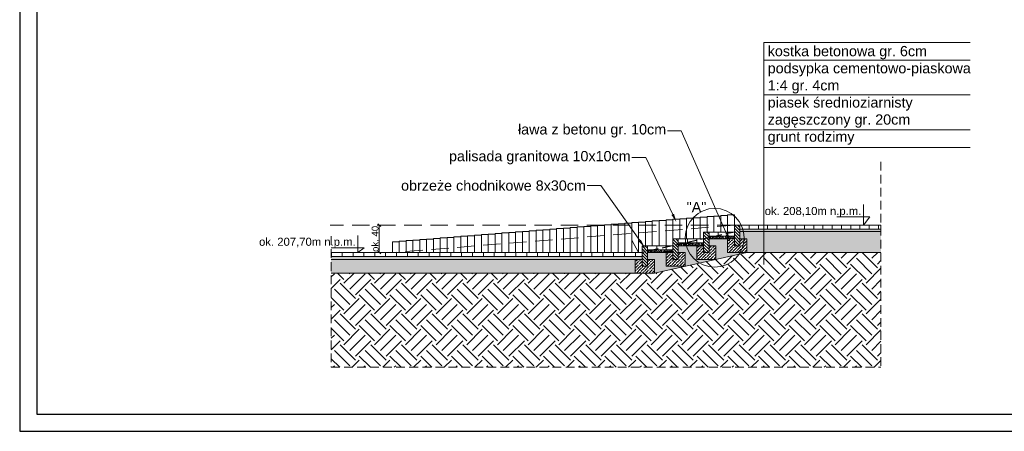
# Model space of a CAD drawing. Header units: millimetres. Extents: x 144333 to 293941, y 20065 to 49238.
# Tile 1 of 8: x 144333 to 145773, y 20065 to 20667. Entities that reach past the tile are written whole.
import ezdxf
from ezdxf import colors
from ezdxf.entities.mleader import LeaderData, LeaderLine
from ezdxf.math import Vec2, Vec3

# ---------------------------------------------------------------- set-up
doc = ezdxf.new("R2010")
doc.units = ezdxf.units.MM
doc.linetypes.add('DASHED', pattern=[19.05, 12.7, -6.35])
doc.linetypes.add('DASHEDX2', pattern=[38.1, 25.4, -12.7])
doc.layers.add('A_ramka', color=7, linetype='Continuous')
for name, color, linetype, lineweight in [('cienka', 210, 'Continuous', 13), ('koty', 7, 'Continuous', 15), ('pomieszczenia', 7, 'Continuous', 15), ('przerywana', 7, 'DASHED', 9), ('wymiary zewn', 7, 'Continuous', 5)]:
    doc.layers.add(name, color=color, linetype=linetype, lineweight=lineweight)
doc.styles.add('WOJTEK', font='arial.ttf')
doc.dimstyles.new('gosia 1 50', dxfattribs={"dimtxt": 10, "dimasz": 0.2, "dimexe": 1.25, "dimexo": 1, "dimgap": 1, "dimtad": 1, "dimdec": 1, "dimrnd": 0.5, "dimzin": 12, "dimtxsty": 'WOJTEK', "dimblk": 'A$C40B41CFE', "dimcen": 7.5, "dimse1": 1, "dimse2": 1, "dimclrd": 256, "dimclre": 256, "dimclrt": 256, "dimadec": 1, "dimazin": 0, "dimtfac": 1, "dimtdec": 1, "dimtofl": 0, "dimtmove": 1, "dimatfit": 3, "dimldrblk": 'NONE', "dimfxl": 1, "dimtolj": 1, "dimtzin": 12, "dimlwd": -1, "dimarcsym": 0})

# ---------------------------------------------------------------- blocks, each defined once
blk = doc.blocks.new('A$C40B41CFE')
at = {"layer": 'wymiary zewn', "lineweight": 20}
blk.add_line((-10.1, -10.1), (10.1, 10.1), dxfattribs=at)
at = {"layer": 'wymiary zewn'}
blk.add_line((0, 16.8), (0, -16.8), dxfattribs=at)
blk = doc.blocks.new('*D43')
at = {"layer": 'Defpoints', "color": 0, "transparency": 16777216}
for p in [(144858.7, 20366.8), (144960.8, 20366.8), (145014.6, 20326.8)]:
    blk.add_point(p, dxfattribs=at)
at = {"layer": 'wymiary zewn', "transparency": 16777216}
blk.add_line((144858.7, 20327), (144858.7, 20366.6), dxfattribs=at)
at = {"layer": 'wymiary zewn', "transparency": 16777216, "xscale": 0.2, "yscale": 0.2, "zscale": 0.2}
for p, rotation in [((144858.7, 20366.8), 90), ((144858.7, 20326.8), 270)]:
    blk.add_blockref('A$C40B41CFE', p, dxfattribs=dict(at, rotation=rotation))
at = {"layer": 'wymiary zewn', "transparency": 16777216, "insert": (144852.6, 20346.8), "char_height": 10, "attachment_point": 5, "rotation": 90, "style": 'WOJTEK'}
blk.add_mtext('\\A1;ok. 40', dxfattribs=at)
blk = doc.blocks.new('_None')

msp = doc.modelspace()

# ---------------------------------------------------------------- hatches: boundary and pattern name
at = {"layer": 'cienka'}
h = msp.add_hatch(dxfattribs=at)
h.set_pattern_fill('AR-SAND', color=256, scale=0.1, angle=180)
h.set_pattern_definition([(142.5, (290609.016, -1567.0724), (0.16000313, 4.89413237), [0, -3.8608, 0, -4.318, 0, -4.1275]), (172.5, (290609.016, -1567.0724), (-4.49523283, 7.168251), [0, -2.0828, 0, -3.4798, 0, -1.3335]), (212.5, (290612.14, -1567.0724), (-7.9099237, 0.01437185), [0, -1.27, 0, -4.572, 0, -5.969]), (222.5, (290612.14, -1567.0724), (-7.63556452, 2.22929323), [0, -0.635, 0, -2.9972, 0, -3.429])])
h.paths.add_polyline_path([(145397.47, 20327.01), (145256.95, 20295.18), (144788.3, 20296.8), (144788.3, 20316.8), (145232.89, 20316.8), (145232.89, 20296.8), (145260.89, 20296.8), (145260.89, 20316.8), (145250.89, 20316.8), (145250.89, 20326.8), (145277.89, 20326.8), (145277.89, 20306.8), (145305.89, 20306.8), (145305.89, 20326.8), (145295.89, 20326.8), (145295.89, 20336.8), (145322.89, 20336.8), (145322.89, 20316.8), (145350.89, 20316.8), (145350.89, 20336.8), (145340.89, 20336.8), (145340.89, 20346.8), (145367.89, 20346.8), (145367.89, 20326.8), (145395.89, 20326.8), (145395.89, 20346.8), (145385.89, 20346.8), (145385.89, 20357.8), (145422.89, 20357.8), (145429.27, 20357.7), (145427.07, 20357.8), (145452.54, 20357.24), (145466.89, 20357.64), (145592.21, 20357.8), (145592.21, 20327.01), (145487.89, 20327.05), (145432.3, 20327.01)])
h = msp.add_hatch(dxfattribs=at)
h.set_pattern_fill('ANSI31', color=256, angle=180)
h.set_pattern_definition([(135, (290368.5346, -3319.4026), (2.24506403, 2.24506403), [])])
h.paths.add_polyline_path([(145332.89, 20356.8), (145340.89, 20356.8), (145340.89, 20326.8), (145332.89, 20326.8)])
h = msp.add_hatch(dxfattribs=at)
h.set_pattern_fill('ANSI31', color=256, angle=180)
h.set_pattern_definition([(135, (290413.5346, -3309.4026), (2.24506403, 2.24506403), [])])
h.paths.add_polyline_path([(145377.89, 20366.8), (145385.89, 20366.8), (145385.89, 20336.8), (145377.89, 20336.8)])
h = msp.add_hatch(dxfattribs=at)
h.set_pattern_fill('AR-CONC', color=256, scale=0.02, angle=90)
h.set_pattern_definition([(40, (290448.5346, -3298.9026), (-0.31878171, 3.64369338), [0.381, -4.191]), (95, (290448.5346, -3298.9026), (3.821136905, -0.70486843), [0.3048, -3.35281168]), (349.5485553, (290448.508, -3298.599), (3.50235504, 2.93882494), [0.32380018, -3.56180489]), (43.8158, (290449.5506, -3298.9026), (-0.84084656, 5.42158082), [0.5715, -6.2865]), (353.3644424, (290449.4805, -3298.451), (4.9485225, 4.74808268), [0.48570046, -5.34271216]), (98.815849, (290449.5506, -3298.9026), (4.9485225, 4.74808268), [0.45719934, -5.02919464]), (69, (290449.2966, -3298.3946), (-2.045303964, 3.032287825), [0.381, -4.191]), (124, (290449.2966, -3298.3946), (3.68375932, 1.23604057), [0.3048, -3.3528]), (18.548555, (290449.126, -3298.142), (1.63845538, 4.268328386), [0.32380018, -3.56179875]), (52.5, (290448.5346, -3298.9026), (1.691100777, 0.061772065), [0, -3.31216, 0, -3.4036, 0, -3.3655]), (82.5, (290448.5346, -3298.9026), (2.003611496, 1.33639325), [0, -1.94056, 0, -3.23596, 0, -1.2827]), (122.5, (290448.5346, -3300.0355), (-0.11457488, 2.711811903), [0, -1.27, 0, -3.9624, 0, -5.2578]), (132.5, (290448.5346, -3300.5435), (0.50852982, 2.962583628), [0, -1.651, 0, -2.63144, 0, -3.7338])])
h.paths.add_polyline_path([(145385.89, 20360.8), (145592.21, 20360.8), (145592.21, 20357.8), (145402.89, 20357.8), (145385.89, 20357.8)])
h = msp.add_hatch(dxfattribs=at)
h.set_pattern_fill('ANSI31', color=256, angle=180)
h.set_pattern_definition([(135, (290323.5346, -3334.4026), (2.24506403, 2.24506403), [])])
h.paths.add_polyline_path([(145287.89, 20346.8), (145295.89, 20346.8), (145295.89, 20316.8), (145287.89, 20316.8)])
h = msp.add_hatch(dxfattribs=at)
h.set_pattern_fill('AR-CONC', color=256, scale=0.02, angle=90)
h.set_pattern_definition([(40, (290403.5346, -3308.9026), (-0.31878171, 3.64369338), [0.381, -4.191]), (95, (290403.5346, -3308.9026), (3.821136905, -0.70486843), [0.3048, -3.35281168]), (349.5485553, (290403.508, -3308.599), (3.50235504, 2.93882494), [0.32380018, -3.56180489]), (43.8158, (290404.5506, -3308.9026), (-0.84084656, 5.42158082), [0.5715, -6.2865]), (353.3644424, (290404.4805, -3308.451), (4.9485225, 4.74808268), [0.48570046, -5.34271216]), (98.815849, (290404.5506, -3308.9026), (4.9485225, 4.74808268), [0.45719934, -5.02919464]), (69, (290404.2966, -3308.3946), (-2.045303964, 3.032287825), [0.381, -4.191]), (124, (290404.2966, -3308.3946), (3.68375932, 1.23604057), [0.3048, -3.3528]), (18.548555, (290404.126, -3308.142), (1.63845538, 4.268328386), [0.32380018, -3.56179875]), (52.5, (290403.5346, -3308.9026), (1.691100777, 0.061772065), [0, -3.31216, 0, -3.4036, 0, -3.3655]), (82.5, (290403.5346, -3308.9026), (2.003611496, 1.33639325), [0, -1.94056, 0, -3.23596, 0, -1.2827]), (122.5, (290403.5346, -3310.0355), (-0.11457488, 2.711811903), [0, -1.27, 0, -3.9624, 0, -5.2578]), (132.5, (290403.5346, -3310.5435), (0.50852982, 2.962583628), [0, -1.651, 0, -2.63144, 0, -3.7338])])
h.paths.add_polyline_path([(145340.89, 20350.8), (145377.89, 20350.8), (145377.89, 20346.8), (145357.89, 20346.8), (145340.89, 20346.8)])
h = msp.add_hatch(dxfattribs=at)
h.set_pattern_fill('ANSI36', color=256, angle=90)
h.set_pattern_definition([(45, (290413.5346, -3314.4026), (6.17392608, 1.68379802), [7.9375, -1.5875, 0, -1.5875])])
edge = h.paths.add_edge_path()
edge.add_line((145367.89, 20346.8), (145377.89, 20346.8))
edge.add_line((145377.89, 20346.8), (145377.89, 20336.8))
edge.add_line((145377.89, 20336.8), (145385.89, 20336.8))
edge.add_line((145385.89, 20336.8), (145385.89, 20346.8))
edge.add_line((145385.89, 20346.8), (145395.89, 20346.8))
edge.add_line((145395.89, 20346.8), (145395.89, 20326.8))
edge.add_line((145395.89, 20326.8), (145367.89, 20326.8))
edge.add_line((145367.89, 20326.8), (145367.89, 20345.65))
h = msp.add_hatch(dxfattribs=at)
h.set_pattern_fill('ANSI31', color=256, angle=180)
h.set_pattern_definition([(135, (290278.5346, -3344.4026), (2.24506403, 2.24506403), [])])
h.paths.add_polyline_path([(145242.89, 20336.8), (145250.89, 20336.8), (145250.89, 20306.8), (145242.89, 20306.8)])
h = msp.add_hatch(dxfattribs=at)
h.set_pattern_fill('AR-CONC', color=256, scale=0.02, angle=90)
h.set_pattern_definition([(40, (290313.5346, -3328.9026), (-0.31878171, 3.64369338), [0.381, -4.191]), (95, (290313.5346, -3328.9026), (3.821136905, -0.70486843), [0.3048, -3.35281168]), (349.5485553, (290313.508, -3328.599), (3.50235504, 2.93882494), [0.32380018, -3.56180489]), (43.8158, (290314.5506, -3328.9026), (-0.84084656, 5.42158082), [0.5715, -6.2865]), (353.3644424, (290314.4805, -3328.451), (4.9485225, 4.74808268), [0.48570046, -5.34271216]), (98.815849, (290314.5506, -3328.9026), (4.9485225, 4.74808268), [0.45719934, -5.02919464]), (69, (290314.2966, -3328.3946), (-2.045303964, 3.032287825), [0.381, -4.191]), (124, (290314.2966, -3328.3946), (3.68375932, 1.23604057), [0.3048, -3.3528]), (18.548555, (290314.126, -3328.142), (1.63845538, 4.268328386), [0.32380018, -3.56179875]), (52.5, (290313.5346, -3328.9026), (1.691100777, 0.061772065), [0, -3.31216, 0, -3.4036, 0, -3.3655]), (82.5, (290313.5346, -3328.9026), (2.003611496, 1.33639325), [0, -1.94056, 0, -3.23596, 0, -1.2827]), (122.5, (290313.5346, -3330.0355), (-0.11457488, 2.711811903), [0, -1.27, 0, -3.9624, 0, -5.2578]), (132.5, (290313.5346, -3330.5435), (0.50852982, 2.962583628), [0, -1.651, 0, -2.63144, 0, -3.7338])])
h.paths.add_polyline_path([(145250.89, 20330.8), (145287.89, 20330.8), (145287.89, 20326.8), (145267.89, 20326.8), (145250.89, 20326.8)])
h = msp.add_hatch(dxfattribs=at)
h.set_pattern_fill('AR-CONC', color=256, scale=0.02, angle=90)
h.set_pattern_definition([(40, (290368.5346, -3318.9026), (-0.31878171, 3.64369338), [0.381, -4.191]), (95, (290368.5346, -3318.9026), (3.821136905, -0.70486843), [0.3048, -3.35281168]), (349.5485553, (290368.508, -3318.599), (3.50235504, 2.93882494), [0.32380018, -3.56180489]), (43.8158, (290369.5506, -3318.9026), (-0.84084656, 5.42158082), [0.5715, -6.2865]), (353.3644424, (290369.4805, -3318.451), (4.9485225, 4.74808268), [0.48570046, -5.34271216]), (98.815849, (290369.5506, -3318.9026), (4.9485225, 4.74808268), [0.45719934, -5.02919464]), (69, (290369.2966, -3318.3946), (-2.045303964, 3.032287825), [0.381, -4.191]), (124, (290369.2966, -3318.3946), (3.68375932, 1.23604057), [0.3048, -3.3528]), (18.548555, (290369.126, -3318.142), (1.63845538, 4.268328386), [0.32380018, -3.56179875]), (52.5, (290368.5346, -3318.9026), (1.691100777, 0.061772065), [0, -3.31216, 0, -3.4036, 0, -3.3655]), (82.5, (290368.5346, -3318.9026), (2.003611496, 1.33639325), [0, -1.94056, 0, -3.23596, 0, -1.2827]), (122.5, (290368.5346, -3320.0355), (-0.11457488, 2.711811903), [0, -1.27, 0, -3.9624, 0, -5.2578]), (132.5, (290368.5346, -3320.5435), (0.50852982, 2.962583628), [0, -1.651, 0, -2.63144, 0, -3.7338])])
h.paths.add_polyline_path([(145295.89, 20340.8), (145332.89, 20340.8), (145332.89, 20336.8), (145322.89, 20336.8), (145295.89, 20336.8)])
h = msp.add_hatch(dxfattribs=at)
h.set_pattern_fill('ANSI36', color=256, angle=90)
h.set_pattern_definition([(45, (290368.5346, -3324.4026), (6.17392608, 1.68379802), [7.9375, -1.5875, 0, -1.5875])])
edge = h.paths.add_edge_path()
edge.add_line((145322.89, 20336.8), (145332.89, 20336.8))
edge.add_line((145332.89, 20336.8), (145332.89, 20326.8))
edge.add_line((145332.89, 20326.8), (145340.89, 20326.8))
edge.add_line((145340.89, 20326.8), (145340.89, 20336.8))
edge.add_line((145340.89, 20336.8), (145350.89, 20336.8))
edge.add_line((145350.89, 20336.8), (145350.89, 20316.8))
edge.add_line((145350.89, 20316.8), (145322.89, 20316.8))
edge.add_line((145322.89, 20316.8), (145322.89, 20336.05))
h = msp.add_hatch(dxfattribs=at)
h.set_pattern_fill('EARTH', color=256, scale=5, angle=135)
h.set_pattern_definition([(135, (290646.32, -1579.46), (-4e-15, 44.9012806), [31.75, -31.75]), (135, (290654.738, -1571.04), (-4e-15, 44.9012806), [31.75, -31.75]), (135, (290663.156, -1562.62), (-4e-15, 44.9012806), [31.75, -31.75]), (45, (290663.156, -1557.008), (44.9012806, 4e-15), [31.75, -31.75]), (45, (290654.738, -1548.59), (44.9012806, 4e-15), [31.75, -31.75]), (45, (290646.32, -1540.17), (44.9012806, 4e-15), [31.75, -31.75])])
h.paths.add_polyline_path([(144788.3, 20296.8), (145260.89, 20296.8), (145395.89, 20326.8), (145592.21, 20327.01), (145592.21, 20159.02), (144788.3, 20159.02)])
h = msp.add_hatch(dxfattribs=at)
h.set_pattern_fill('ANSI31', color=256, scale=5, angle=135)
h.set_pattern_definition([(90, (290616.319, -1564.459), (15.875, 3e-15), [])])
h.paths.add_polyline_path([(144788.3, 20326.8), (145242.89, 20326.8), (145242.89, 20320.8), (144788.3, 20320.8)])
h = msp.add_hatch(dxfattribs=at)
h.set_pattern_fill('AR-CONC', color=256, scale=0.02, angle=90)
h.set_pattern_definition([(40, (290616.3185, -1564.4586), (-0.31878171, 3.64369338), [0.381, -4.191]), (95, (290616.3185, -1564.4586), (3.821136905, -0.70486843), [0.3048, -3.35281168]), (349.5485553, (290616.292, -1564.155), (3.50235504, 2.93882494), [0.32380018, -3.56180489]), (43.8158, (290617.3345, -1564.4586), (-0.84084656, 5.42158082), [0.5715, -6.2865]), (353.3644424, (290617.2644, -1564.007), (4.9485225, 4.74808268), [0.48570046, -5.34271216]), (98.815849, (290617.3345, -1564.4586), (4.9485225, 4.74808268), [0.45719934, -5.02919464]), (69, (290617.0805, -1563.9506), (-2.045303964, 3.032287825), [0.381, -4.191]), (124, (290617.0805, -1563.9506), (3.68375932, 1.23604057), [0.3048, -3.3528]), (18.548555, (290616.91, -1563.698), (1.63845538, 4.268328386), [0.32380018, -3.56179875]), (52.5, (290616.3185, -1564.4586), (1.691100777, 0.061772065), [0, -3.31216, 0, -3.4036, 0, -3.3655]), (82.5, (290616.3185, -1564.4586), (2.003611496, 1.33639325), [0, -1.94056, 0, -3.23596, 0, -1.2827]), (122.5, (290616.3185, -1565.5914), (-0.11457488, 2.711811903), [0, -1.27, 0, -3.9624, 0, -5.2578]), (132.5, (290616.3185, -1566.0994), (0.50852982, 2.962583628), [0, -1.651, 0, -2.63144, 0, -3.7338])])
h.paths.add_polyline_path([(144788.3, 20320.8), (145242.89, 20320.8), (145242.89, 20316.8), (144788.3, 20316.8)])
h = msp.add_hatch(dxfattribs=at)
h.set_pattern_fill('ANSI36', color=256, angle=90)
h.set_pattern_definition([(45, (290278.5346, -3344.4026), (6.17392608, 1.68379802), [7.9375, -1.5875, 0, -1.5875])])
edge = h.paths.add_edge_path()
edge.add_line((145232.89, 20316.8), (145242.89, 20316.8))
edge.add_line((145242.89, 20316.8), (145242.89, 20306.8))
edge.add_line((145242.89, 20306.8), (145250.89, 20306.8))
edge.add_line((145250.89, 20306.8), (145250.89, 20316.8))
edge.add_line((145250.89, 20316.8), (145260.89, 20316.8))
edge.add_line((145260.89, 20316.8), (145260.89, 20296.8))
edge.add_line((145260.89, 20296.8), (145232.89, 20296.8))
edge.add_line((145232.89, 20296.8), (145232.89, 20315.35))
h = msp.add_hatch(dxfattribs=at)
h.set_pattern_fill('ANSI36', color=256, angle=90)
h.set_pattern_definition([(45, (290323.5346, -3334.4026), (6.17392608, 1.68379802), [7.9375, -1.5875, 0, -1.5875])])
edge = h.paths.add_edge_path()
edge.add_line((145277.89, 20326.8), (145287.89, 20326.8))
edge.add_line((145287.89, 20326.8), (145287.89, 20316.8))
edge.add_line((145287.89, 20316.8), (145295.89, 20316.8))
edge.add_line((145295.89, 20316.8), (145295.89, 20326.8))
edge.add_line((145295.89, 20326.8), (145305.89, 20326.8))
edge.add_line((145305.89, 20326.8), (145305.89, 20306.8))
edge.add_line((145305.89, 20306.8), (145277.89, 20306.8))
edge.add_line((145277.89, 20306.8), (145277.89, 20325.11))

# ---------------------------------------------------------------- linework, layer by layer
at = {"layer": 'A_ramka'}
for points in [[(146432.92, 20065.38), (146432.92, 21550.38), (144332.92, 21550.38), (144332.92, 20065.38)], [(146407.92, 20090.38), (146407.92, 21525.38), (144357.92, 21525.38), (144357.92, 20090.38)]]:
    msp.add_lwpolyline(points, close=True, dxfattribs=at)
at = {"layer": 'cienka'}
for p, q in [((145237.89, 20371.4), (145247.89, 20371.4)), ((145237.89, 20326.8), (145237.89, 20371.4)), ((145247.89, 20371.4), (145247.89, 20346.4)), ((145327.89, 20378.6), (145337.89, 20378.6)), ((145327.89, 20346.8), (145327.89, 20378.6)), ((145337.89, 20378.6), (145337.89, 20356.8)), ((145592.21, 20357.8), (145385.89, 20357.8)), ((145377.89, 20350.8), (145340.89, 20350.8)), ((145377.89, 20346.8), (145340.89, 20346.8)), ((145287.89, 20330.8), (145250.89, 20330.8)), ((145332.89, 20340.8), (145295.89, 20340.8)), ((145332.89, 20336.8), (145295.89, 20336.8)), ((145242.89, 20326.8), (144788.3, 20326.8)), ((145242.89, 20320.8), (144788.3, 20320.8)), ((145242.89, 20316.8), (144788.3, 20316.8)), ((145287.89, 20326.8), (145250.89, 20326.8)), ((145395.89, 20326.8), (145260.89, 20296.8)), ((145592.21, 20327.01), (145395.89, 20327.01)), ((145260.89, 20296.8), (144788.3, 20296.8))]:
    msp.add_line(p, q, dxfattribs=at)
at = {"layer": 'cienka', "linetype": 'DASHEDX2'}
msp.add_line((145377.89, 20366.8), (144877.89, 20326.8), dxfattribs=at)
at = {"layer": 'cienka'}
for points in [[(145227.89, 20370.6), (145237.89, 20370.6), (145237.89, 20326.8), (145227.89, 20344.8)], [(145247.89, 20372.2), (145257.89, 20372.2), (145257.89, 20336.8), (145247.89, 20336.8)], [(145257.89, 20373), (145267.89, 20373), (145267.89, 20336.8), (145257.89, 20336.8)], [(145267.89, 20373.8), (145277.89, 20373.8), (145277.89, 20336.8), (145267.89, 20336.8)], [(145277.89, 20374.6), (145287.89, 20374.6), (145287.89, 20336.8), (145277.89, 20336.8)], [(145287.89, 20375.4), (145297.89, 20375.4), (145297.89, 20346.8), (145287.89, 20346.8)], [(145297.89, 20376.2), (145307.89, 20376.2), (145307.89, 20346.8), (145297.89, 20346.8)], [(145307.89, 20377), (145317.89, 20377), (145317.89, 20346.8), (145307.89, 20346.8)], [(145317.89, 20377.8), (145327.89, 20377.8), (145327.89, 20346.8), (145317.89, 20346.8)], [(145337.89, 20379.4), (145347.89, 20379.4), (145347.89, 20356.8), (145337.89, 20356.8)], [(145347.89, 20380.2), (145357.89, 20380.2), (145357.89, 20356.8), (145347.89, 20356.8)], [(145357.89, 20381), (145367.89, 20381), (145367.89, 20356.8), (145357.89, 20356.8)], [(145367.89, 20381.8), (145377.89, 20381.8), (145377.89, 20356.8), (145367.89, 20356.8)], [(145047.89, 20356.2), (145057.89, 20356.2), (145057.89, 20326.8), (145047.89, 20326.8)], [(145057.89, 20357), (145067.89, 20357), (145067.89, 20326.8), (145057.89, 20326.8)], [(145067.89, 20357.8), (145077.89, 20357.8), (145077.89, 20326.8), (145067.89, 20326.8)], [(145077.89, 20358.6), (145087.89, 20358.6), (145087.89, 20326.8), (145077.89, 20326.8)], [(145087.89, 20359.4), (145097.89, 20359.4), (145097.89, 20326.8), (145087.89, 20326.8)], [(145097.89, 20360.2), (145107.89, 20360.2), (145107.89, 20326.8), (145097.89, 20326.8)], [(145107.89, 20361), (145117.89, 20361), (145117.89, 20326.8), (145107.89, 20326.8)], [(145117.89, 20361.8), (145127.89, 20361.8), (145127.89, 20326.8), (145117.89, 20326.8)], [(145127.89, 20362.6), (145137.89, 20362.6), (145137.89, 20326.8), (145127.89, 20326.8)], [(145137.89, 20363.4), (145147.89, 20363.4), (145147.89, 20326.8), (145137.89, 20326.8)], [(145147.89, 20364.2), (145157.89, 20364.2), (145157.89, 20326.8), (145147.89, 20326.8)], [(145157.89, 20365), (145167.89, 20365), (145167.89, 20326.8), (145157.89, 20326.8)], [(145167.89, 20365.8), (145177.89, 20365.8), (145177.89, 20326.8), (145167.89, 20326.8)], [(145177.89, 20366.6), (145187.89, 20366.6), (145187.89, 20326.8), (145177.89, 20326.8)], [(145187.89, 20367.4), (145197.89, 20367.4), (145197.89, 20326.8), (145187.89, 20326.8)], [(145197.89, 20368.2), (145207.89, 20368.2), (145207.89, 20326.8), (145197.89, 20326.8)], [(145207.89, 20369), (145217.89, 20369), (145217.89, 20326.8), (145207.89, 20326.8)], [(145217.89, 20369.8), (145227.89, 20369.8), (145227.89, 20326.8), (145217.89, 20326.8)], [(145332.89, 20356.8), (145340.89, 20356.8), (145340.89, 20326.8), (145332.89, 20326.8)], [(145340.89, 20356.8), (145354.39, 20356.8), (145354.39, 20350.8), (145340.89, 20350.8)], [(145354.39, 20356.8), (145367.89, 20356.8), (145367.89, 20350.8), (145354.39, 20350.8)], [(145367.89, 20356.8), (145377.89, 20356.8), (145377.89, 20350.8), (145367.89, 20350.8)], [(145377.89, 20366.8), (145385.89, 20366.8), (145385.89, 20336.8), (145377.89, 20336.8)], [(145385.89, 20366.8), (145399.39, 20366.8), (145399.39, 20360.8), (145385.89, 20360.8)], [(145399.39, 20366.8), (145412.89, 20366.8), (145412.89, 20360.8), (145399.39, 20360.8)], [(145412.89, 20366.8), (145426.39, 20366.8), (145426.39, 20360.8), (145412.89, 20360.8)], [(145426.39, 20366.8), (145439.89, 20366.8), (145439.89, 20360.8), (145426.39, 20360.8)], [(145439.89, 20366.8), (145453.39, 20366.8), (145453.39, 20360.8), (145439.89, 20360.8)], [(145453.39, 20366.8), (145466.89, 20366.8), (145466.89, 20360.8), (145453.39, 20360.8)], [(145466.89, 20366.8), (145480.39, 20366.8), (145480.39, 20360.8), (145466.89, 20360.8)], [(145480.39, 20366.8), (145493.89, 20366.8), (145493.89, 20360.8), (145480.39, 20360.8)], [(145493.89, 20366.8), (145507.39, 20366.8), (145507.39, 20360.8), (145493.89, 20360.8)], [(145507.39, 20366.8), (145520.89, 20366.8), (145520.89, 20360.8), (145507.39, 20360.8)], [(145520.89, 20366.8), (145534.39, 20366.8), (145534.39, 20360.8), (145520.89, 20360.8)], [(145534.39, 20366.8), (145547.89, 20366.8), (145547.89, 20360.8), (145534.39, 20360.8)], [(145547.89, 20366.8), (145561.39, 20366.8), (145561.39, 20360.8), (145547.89, 20360.8)], [(145561.39, 20366.8), (145574.89, 20366.8), (145574.89, 20360.8), (145561.39, 20360.8)], [(145574.89, 20366.8), (145588.39, 20366.8), (145588.39, 20360.8), (145574.89, 20360.8)], [(145588.39, 20366.8), (145592.21, 20366.8), (145592.21, 20360.8), (145588.39, 20360.8)], [(144877.89, 20342.6), (144887.89, 20342.6), (144887.89, 20326.8), (144877.89, 20326.8)], [(144887.89, 20343.4), (144897.89, 20343.4), (144897.89, 20326.8), (144887.89, 20326.8)], [(144897.89, 20344.2), (144907.89, 20344.2), (144907.89, 20326.8), (144897.89, 20326.8)], [(144907.89, 20345), (144917.89, 20345), (144917.89, 20326.8), (144907.89, 20326.8)], [(144917.89, 20345.8), (144927.89, 20345.8), (144927.89, 20326.8), (144917.89, 20326.8)], [(144927.89, 20346.6), (144937.89, 20346.6), (144937.89, 20326.8), (144927.89, 20326.8)], [(144937.89, 20347.4), (144947.89, 20347.4), (144947.89, 20326.8), (144937.89, 20326.8)], [(144947.89, 20348.2), (144957.89, 20348.2), (144957.89, 20326.8), (144947.89, 20326.8)], [(144957.89, 20349), (144967.89, 20349), (144967.89, 20326.8), (144957.89, 20326.8)], [(144967.89, 20349.8), (144977.89, 20349.8), (144977.89, 20326.8), (144967.89, 20326.8)], [(144977.89, 20350.6), (144987.89, 20350.6), (144987.89, 20326.8), (144977.89, 20326.8)], [(144987.89, 20351.4), (144997.89, 20351.4), (144997.89, 20326.8), (144987.89, 20326.8)], [(144997.89, 20352.2), (145007.89, 20352.2), (145007.89, 20326.8), (144997.89, 20326.8)], [(145007.89, 20353), (145017.89, 20353), (145017.89, 20326.8), (145007.89, 20326.8)], [(145017.89, 20353.8), (145027.89, 20353.8), (145027.89, 20326.8), (145017.89, 20326.8)], [(145027.89, 20354.6), (145037.89, 20354.6), (145037.89, 20326.8), (145027.89, 20326.8)], [(145037.89, 20355.4), (145047.89, 20355.4), (145047.89, 20326.8), (145037.89, 20326.8)], [(145287.89, 20346.8), (145295.89, 20346.8), (145295.89, 20316.8), (145287.89, 20316.8)], [(145295.89, 20346.8), (145309.39, 20346.8), (145309.39, 20340.8), (145295.89, 20340.8)], [(145309.39, 20346.8), (145322.89, 20346.8), (145322.89, 20340.8), (145309.39, 20340.8)], [(145322.89, 20346.8), (145332.89, 20346.8), (145332.89, 20340.8), (145322.89, 20340.8)], [(145242.89, 20336.8), (145250.89, 20336.8), (145250.89, 20306.8), (145242.89, 20306.8)], [(145250.89, 20336.8), (145264.39, 20336.8), (145264.39, 20330.8), (145250.89, 20330.8)], [(145264.39, 20336.8), (145277.89, 20336.8), (145277.89, 20330.8), (145264.39, 20330.8)], [(145277.89, 20336.8), (145287.89, 20336.8), (145287.89, 20330.8), (145277.89, 20330.8)]]:
    msp.add_lwpolyline(points, close=True, dxfattribs=at)
for points in [[(145385.89, 20346.8), (145395.89, 20346.8), (145395.89, 20326.8), (145367.89, 20326.8), (145367.89, 20346.8), (145377.89, 20346.8)], [(145340.89, 20336.8), (145350.89, 20336.8), (145350.89, 20316.8), (145322.89, 20316.8), (145322.89, 20336.8), (145332.89, 20336.8)], [(145250.89, 20316.8), (145260.89, 20316.8), (145260.89, 20296.8), (145232.89, 20296.8), (145232.89, 20316.8), (145242.89, 20316.8)], [(145295.89, 20326.8), (145305.89, 20326.8), (145305.89, 20306.8), (145277.89, 20306.8), (145277.89, 20326.8), (145287.89, 20326.8)]]:
    msp.add_lwpolyline(points, dxfattribs=at)
at = {"layer": 'koty'}
for p, q in [((145566.6, 20396.9), (145566.6, 20366.8)), ((145575.68, 20378.9), (145527.84, 20378.9)), ((145566.6, 20366.8), (145575.68, 20378.9)), ((144827.28, 20351.9), (144827.28, 20326.8)), ((144836.35, 20333.9), (144788.52, 20333.9)), ((144827.28, 20326.8), (144836.35, 20333.9))]:
    msp.add_line(p, q, dxfattribs=at)
at = {"layer": 'pomieszczenia'}
for p, q in [((145420.8, 20309.12), (145420.8, 20633.93)), ((145420.8, 20633.93), (145722.69, 20633.93)), ((145420.8, 20608.37), (145722.69, 20608.37)), ((145420.8, 20557.25), (145722.69, 20557.25)), ((145420.8, 20506.13), (145722.69, 20506.13)), ((145420.8, 20480.57), (145722.69, 20480.57))]:
    msp.add_line(p, q, dxfattribs=at)
msp.add_circle((145349.01, 20348.41), 42.97, dxfattribs=at)
at = {"layer": 'przerywana'}
for p, q in [((145592.21, 20459.61), (145592.21, 20159.02)), ((144788.3, 20350.62), (144788.3, 20159.02)), ((144788.3, 20159.02), (145592.21, 20159.02))]:
    msp.add_line(p, q, dxfattribs=at)
at = {"layer": 'przerywana', "color": 1, "lineweight": 30}
msp.add_line((145377.89, 20356.8), (145242.89, 20326.8), dxfattribs=at)
at = {"layer": 'wymiary zewn', "linetype": 'DASHEDX2'}
msp.add_line((145377.89, 20366.8), (144786.76, 20366.8), dxfattribs=at)

# ---------------------------------------------------------------- texts
at = {"layer": 'koty', "char_height": 11.8125, "width": 185.4825, "attachment_point": 6}
for s, insert in [('{\\fArial|b0|i0|c238|p34;ok. 208,10m n.p.m.}', (145563.5, 20385.8)), ('{\\fArial|b0|i0|c238|p34;ok. 207,70m n.p.m.}', (144824.18, 20340.8))]:
    msp.add_mtext(s, dxfattribs=dict(at, insert=insert))
at = {"layer": 'pomieszczenia', "char_height": 15, "attachment_point": 7}
for s, insert, width in [('{\\fArial|b0|i0|c238|p34;kostka betonowa gr. 6cm\\Ppodsypka cementowo-piaskowa 1:4 gr. 4cm\\Ppiasek średnioziarnisty zagęszczony gr. 20cm\\Pgrunt rodzimy}', (145426.57, 20484.36), 313.2381), ('{\\fArial|b0|i0|c238|p34;"A"}', (145308.03, 20385.83), 61.6308)]:
    msp.add_mtext(s, dxfattribs=dict(at, insert=insert, width=width))

# ---------------------------------------------------------------- dimensions: what is measured, and where the dimension line sits
at = {"layer": 'wymiary zewn'}
dim = msp.add_linear_dim(base=(144858.72, 20366.8), p1=(145014.61, 20326.8), p2=(144960.75, 20366.8), angle=90, text='ok. <>', dimstyle='gosia 1 50', override={"dimfxl": 1.25}, dxfattribs=at)
dim.commit()
dim.dimension.update_dxf_attribs({"geometry": '*D43', "text_midpoint": (144852.62, 20346.8)})

# ---------------------------------------------------------------- leaders
at = {"layer": 'pomieszczenia'}
ml = msp.add_multileader_mtext('Standard', dxfattribs=at)
ml.set_content('{\\C7;ława z betonu gr. 10cm}', color=256, style='WOJTEK')
ml.set_leader_properties(color=256, linetype='ByLayer', lineweight=-1)
ml.build(insert=Vec2(0, 0))
ml.multileader.update_dxf_attribs({"dogleg_length": 20, "arrow_head_size": 12.5})
ctx = ml.context
ctx.base_point, ctx.char_height, ctx.arrow_head_size, ctx.plane_origin = Vec3(145060.8, 20504.82), 15, 12.5, Vec3(145221.75, 20194.25)
ctx.text_align_type = 2
notes = []
notes.append((ctx, [(0, (1, 1, 0), (145300.07, 20504.82), (-1, 0), 20, [(0, [(145372.07, 20341.68)], 0, [])])]))
ctx.mtext.insert, ctx.mtext.width, ctx.mtext.alignment, ctx.mtext.flow_direction = Vec3(145278.07, 20514.52), 412.9726, 3, 5
ml = msp.add_multileader_mtext('Standard', dxfattribs=at)
ml.set_content('{\\C7;palisada granitowa 10x10cm}', color=256, style='WOJTEK')
ml.set_leader_properties(color=256, linetype='ByLayer', lineweight=-1)
ml.build(insert=Vec2(0, 0))
ml.multileader.update_dxf_attribs({"dogleg_length": 20, "arrow_head_size": 12.5})
ctx = ml.context
ctx.base_point, ctx.char_height, ctx.arrow_head_size, ctx.plane_origin = Vec3(144961.31, 20465.62), 15, 12.5, Vec3(145169.85, 20155.05)
ctx.text_align_type = 2
notes.append((ctx, [(0, (1, 1, 0), (145248.17, 20465.62), (-1, 0), 20, [(0, [(145293.1, 20371.34)], 0, [])])]))
ctx.mtext.insert, ctx.mtext.width, ctx.mtext.alignment, ctx.mtext.flow_direction = Vec3(145226.17, 20475.32), 412.9726, 3, 5
ml = msp.add_multileader_mtext('Standard', dxfattribs=at)
ml.set_content('{\\C7;obrzeże chodnikowe 8x30cm}', color=256, style='WOJTEK')
ml.set_leader_properties(color=256, linetype='ByLayer', lineweight=-1)
ml.build(insert=Vec2(0, 0))
ml.multileader.update_dxf_attribs({"dogleg_length": 20, "arrow_head_size": 12.5})
ctx = ml.context
ctx.base_point, ctx.char_height, ctx.arrow_head_size, ctx.plane_origin = Vec3(144890.58, 20424.66), 15, 12.5, Vec3(145104.45, 20114.09)
ctx.text_align_type = 2
notes.append((ctx, [(0, (1, 1, 0), (145182.77, 20424.66), (-1, 0), 20, [(0, [(145246.74, 20334.26)], 0, [])])]))
ctx.mtext.insert, ctx.mtext.width, ctx.mtext.alignment, ctx.mtext.flow_direction = Vec3(145160.77, 20432.29), 412.9726, 3, 5
for ctx, leaders in notes:
    for number, flags, end, landing, length, lines in leaders:
        leader = LeaderData()
        leader.index, (leader.has_last_leader_line, leader.has_dogleg_vector, leader.attachment_direction) = number, flags
        leader.last_leader_point, leader.dogleg_vector, leader.dogleg_length = Vec3(end), Vec3(landing), length
        for number, points, colour, breaks in lines:
            line = LeaderLine()
            line.index, line.vertices, line.color, line.breaks = number, Vec3.list(points), colors.encode_raw_color(colour), breaks
            leader.lines.append(line)
        ctx.leaders.append(leader)

doc.saveas('drawing.dxf')
